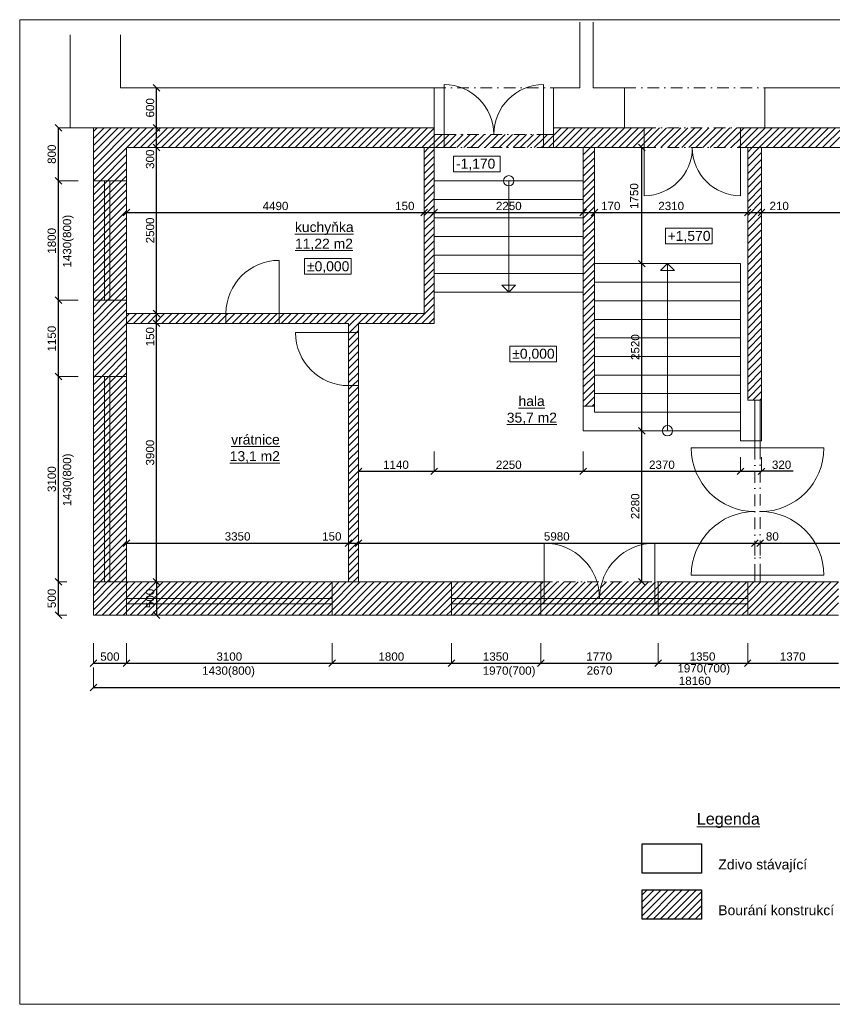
# Model space of a CAD drawing. Extents: x -459705 to -116623, y 1293894 to 1503894.
# Tile 6 of 12: x -179655 to -167396, y 1350918 to 1365768. Entities that reach past the tile are written whole.
import ezdxf

# ---------------------------------------------------------------- set-up
doc = ezdxf.new("R2010")
doc.units = 0
doc.header["$MEASUREMENT"] = 0
doc.linetypes.add('DASHDOT', pattern=[1, 0.5, -0.25, 0, -0.25])
doc.layers.get('0').update_dxf_attribs({"linetype": 'CONTINUOUS'})
for name, color, linetype in [('CERCHOVANA', 3, 'DASHDOT'), ('DVEŘE', 1, 'CONTINUOUS'), ('KÓTY', 4, 'CONTINUOUS'), ('OKNA', 1, 'CONTINUOUS'), ('PÍSMO', 1, 'CONTINUOUS'), ('Schody', 8, 'CONTINUOUS'), ('ČÁRY', 1, 'CONTINUOUS'), ('ŠRAFY', 8, 'CONTINUOUS')]:
    doc.layers.add(name, color=color, linetype=linetype)
doc.layers.add('ZVodítko', color=1, linetype='CONTINUOUS', plot=False)
doc.styles.get("Standard").update_dxf_attribs({"font": 'arial.ttf'})

msp = doc.modelspace()

# ---------------------------------------------------------------- linework, layer by layer
at = {"lineweight": 0, "ltscale": 350}
for p, q in [((-171203, 1364738), (-171203, 1365728)), ((-171003, 1364738), (-171003, 1365728)), ((-178893, 1364138), (-178893, 1365537)), ((-178133, 1364738), (-178133, 1365537)), ((-178133, 1364738), (-173403, 1364738)), ((-173403, 1364038), (-173403, 1364738)), ((-171603, 1364038), (-171603, 1364738)), ((-171603, 1364738), (-171203, 1364738)), ((-171003, 1364738), (-170533, 1364738)), ((-170533, 1364138), (-170533, 1364738)), ((-168413, 1364138), (-168413, 1364738)), ((-168413, 1364738), (-159174, 1364738)), ((-178543, 1364138), (-178893, 1364138)), ((-178543, 1364138), (-178543, 1363338)), ((-170233, 1364138), (-170533, 1364138)), ((-170233, 1363838), (-170233, 1364138)), ((-168783, 1363838), (-168783, 1364138)), ((-168783, 1364138), (-168413, 1364138)), ((-173253, 1364038), (-173403, 1364038)), ((-173253, 1363838), (-173253, 1364038)), ((-171753, 1363838), (-171753, 1364038)), ((-171753, 1364038), (-171603, 1364038)), ((-178043, 1363838), (-173553, 1363838)), ((-178043, 1363338), (-178043, 1363838)), ((-173553, 1363838), (-173553, 1361338)), ((-173403, 1363838), (-173403, 1361188)), ((-173403, 1363838), (-173253, 1363838)), ((-171753, 1363838), (-171153, 1363838)), ((-170983, 1363838), (-170233, 1363838)), ((-168783, 1363838), (-168673, 1363838)), ((-168673, 1363838), (-168673, 1360028)), ((-168463, 1360028), (-168463, 1363838)), ((-168463, 1363838), (-163483, 1363838)), ((-178043, 1363338), (-178543, 1363338)), ((-178043, 1361538), (-178543, 1361538)), ((-178543, 1361538), (-178543, 1360388)), ((-178043, 1361338), (-178043, 1361538)), ((-178043, 1361338), (-178043, 1361538)), ((-176543, 1361338), (-178043, 1361338)), ((-176543, 1361338), (-176543, 1361188)), ((-173553, 1361338), (-175743, 1361338)), ((-175743, 1361338), (-175743, 1361188)), ((-178043, 1361188), (-178043, 1360388)), ((-176543, 1361188), (-178043, 1361188)), ((-174693, 1361188), (-175743, 1361188)), ((-174693, 1361048), (-174693, 1361188)), ((-173403, 1361188), (-174543, 1361188)), ((-174543, 1361048), (-174543, 1361188)), ((-174543, 1361048), (-174693, 1361048)), ((-178043, 1360388), (-178543, 1360388)), ((-174693, 1357288), (-174693, 1360248)), ((-174543, 1360248), (-174693, 1360248)), ((-174543, 1357288), (-174543, 1360248)), ((-168673, 1360028), (-168463, 1360028)), ((-178043, 1357288), (-178543, 1357288)), ((-178543, 1357288), (-178543, 1356788)), ((-178043, 1357288), (-178043, 1356788)), ((-174943, 1357288), (-174693, 1357288)), ((-174943, 1357288), (-174943, 1356788)), ((-173143, 1357288), (-174543, 1357288)), ((-173143, 1357288), (-173143, 1356788)), ((-168673, 1357288), (-168673, 1356788)), ((-168673, 1357288), (-167303, 1357288)), ((-178543, 1356788), (-178043, 1356788)), ((-174943, 1356788), (-173143, 1356788)), ((-167303, 1356788), (-168673, 1356788))]:
    msp.add_line(p, q, dxfattribs=at)
at = {"color": 0, "linetype": 'ByBlock', "lineweight": 0}
for p, q in [((-177539, 1364688), (-177639, 1364788)), ((-179021, 1364088), (-179121, 1364188)), ((-177639, 1364188), (-177539, 1364088)), ((-177539, 1364088), (-177639, 1364188)), ((-177639, 1363888), (-177539, 1363788)), ((-177539, 1363788), (-177639, 1363888)), ((-170219, 1363788), (-170319, 1363888)), ((-179121, 1363388), (-179021, 1363288)), ((-179021, 1363288), (-179121, 1363388)), ((-177993, 1362909), (-178093, 1362809)), ((-173503, 1362909), (-173603, 1362809)), ((-173603, 1362809), (-173503, 1362909)), ((-173353, 1362909), (-173453, 1362809)), ((-173453, 1362809), (-173353, 1362909)), ((-171103, 1362909), (-171203, 1362809)), ((-171203, 1362809), (-171103, 1362909)), ((-170933, 1362909), (-171033, 1362809)), ((-171033, 1362809), (-170933, 1362909)), ((-168623, 1362909), (-168723, 1362809)), ((-168723, 1362809), (-168623, 1362909)), ((-168413, 1362909), (-168513, 1362809)), ((-168513, 1362809), (-168413, 1362909)), ((-170319, 1362138), (-170219, 1362038)), ((-170219, 1362038), (-170319, 1362138)), ((-179121, 1361588), (-179021, 1361488)), ((-179021, 1361488), (-179121, 1361588)), ((-177639, 1361388), (-177539, 1361288)), ((-177539, 1361288), (-177639, 1361388)), ((-177639, 1361238), (-177539, 1361138)), ((-177539, 1361138), (-177639, 1361238)), ((-179121, 1360438), (-179021, 1360338)), ((-179021, 1360338), (-179121, 1360438)), ((-170319, 1359618), (-170219, 1359518)), ((-170219, 1359518), (-170319, 1359618)), ((-174493, 1359006), (-174593, 1358906)), ((-173353, 1359006), (-173453, 1358906)), ((-173453, 1358906), (-173353, 1359006)), ((-171103, 1359006), (-171203, 1358906)), ((-171203, 1358906), (-171103, 1359006)), ((-168733, 1359006), (-168833, 1358906)), ((-168833, 1358906), (-168733, 1359006)), ((-168513, 1358906), (-168413, 1359006)), ((-177993, 1357924), (-178093, 1357824)), ((-174643, 1357924), (-174743, 1357824)), ((-174743, 1357824), (-174643, 1357924)), ((-174493, 1357924), (-174593, 1357824)), ((-174593, 1357824), (-174493, 1357924)), ((-168513, 1357924), (-168613, 1357824)), ((-168613, 1357824), (-168513, 1357924)), ((-168433, 1357924), (-168533, 1357824)), ((-168533, 1357824), (-168433, 1357924)), ((-179121, 1357338), (-179021, 1357238)), ((-179021, 1357238), (-179121, 1357338)), ((-177539, 1357238), (-177639, 1357338)), ((-177639, 1357338), (-177539, 1357238)), ((-170319, 1357338), (-170219, 1357238)), ((-179121, 1356838), (-179021, 1356738)), ((-177639, 1356838), (-177539, 1356738)), ((-178493, 1356113), (-178593, 1356013)), ((-177993, 1356113), (-178093, 1356013)), ((-178093, 1356013), (-177993, 1356113)), ((-174893, 1356113), (-174993, 1356013)), ((-174993, 1356013), (-174893, 1356113)), ((-173093, 1356113), (-173193, 1356013)), ((-173193, 1356013), (-173093, 1356113)), ((-171743, 1356113), (-171843, 1356013)), ((-171843, 1356013), (-171743, 1356113)), ((-169973, 1356113), (-170073, 1356013)), ((-170073, 1356013), (-169973, 1356113)), ((-168623, 1356113), (-168723, 1356013)), ((-168723, 1356013), (-168623, 1356113)), ((-178493, 1355747), (-178593, 1355647))]:
    msp.add_line(p, q, dxfattribs=at)
at = {"layer": 'CERCHOVANA', "lineweight": 0, "ltscale": 350}
for p, q in [((-173403, 1364738), (-171603, 1364738)), ((-170533, 1364738), (-168413, 1364738)), ((-170233, 1364138), (-168783, 1364138)), ((-173253, 1364038), (-171753, 1364038)), ((-173253, 1363838), (-171753, 1363838)), ((-170233, 1363838), (-168783, 1363838)), ((-168563, 1359308), (-168563, 1357388)), ((-168483, 1357388), (-168483, 1359308)), ((-171793, 1357288), (-170023, 1357288))]:
    msp.add_line(p, q, dxfattribs=at)
at = {"layer": 'DVEŘE', "lineweight": 0, "ltscale": 350}
for p, q in [((-173253, 1364038), (-173253, 1364788)), ((-171753, 1364038), (-171753, 1364788)), ((-170233, 1363838), (-170233, 1363113)), ((-168783, 1363838), (-168783, 1363113)), ((-175743, 1361338), (-175743, 1362138)), ((-176543, 1361338), (-175743, 1361338)), ((-176543, 1361188), (-175743, 1361188)), ((-174693, 1361048), (-175493, 1361048)), ((-174693, 1360248), (-174693, 1361048)), ((-174543, 1360248), (-174543, 1361048)), ((-168563, 1359308), (-169523, 1359308)), ((-168563, 1359308), (-168483, 1359308)), ((-168483, 1359308), (-167523, 1359308)), ((-168563, 1357388), (-169523, 1357388)), ((-168563, 1357288), (-168563, 1357388)), ((-168563, 1357388), (-168483, 1357388)), ((-168483, 1357388), (-167523, 1357388))]:
    msp.add_line(p, q, dxfattribs=at)
for centre, radius, start, end in [((-173253, 1364038), 750, 0, 90), ((-171753, 1364038), 750, 90, 180), ((-170233, 1363838), 725, 270, 0), ((-168783, 1363838), 725, 180, 270), ((-175743, 1361338), 800, 90, 180), ((-174693, 1361048), 800, 180, 270), ((-168563, 1359308), 960, 180, 270), ((-168483, 1359308), 960, 270, 0), ((-168563, 1357388), 960, 90, 180), ((-168483, 1357388), 960, 0, 90)]:
    msp.add_arc(centre, radius, start, end, dxfattribs=at)
at = {"layer": 'KÓTY', "color": 4, "ltscale": 350}
for p, q in [((-177589, 1364138), (-177589, 1364738)), ((-179071, 1363338), (-179071, 1364138)), ((-177589, 1363838), (-177589, 1364138)), ((-177589, 1361338), (-177589, 1363838)), ((-170269, 1362088), (-170269, 1363838)), ((-179071, 1361538), (-179071, 1363338)), ((-178043, 1362859), (-173553, 1362859)), ((-174007, 1362859), (-173553, 1362859)), ((-173553, 1362859), (-173403, 1362859)), ((-173403, 1362859), (-171153, 1362859)), ((-171153, 1362859), (-170983, 1362859)), ((-170983, 1362859), (-168673, 1362859)), ((-168673, 1362859), (-168463, 1362859)), ((-168463, 1362859), (-163483, 1362859)), ((-170269, 1359568), (-170269, 1362088)), ((-179071, 1360388), (-179071, 1361538)), ((-177589, 1361188), (-177589, 1361338)), ((-177589, 1357288), (-177589, 1361188)), ((-179071, 1357288), (-179071, 1360388)), ((-170269, 1357288), (-170269, 1359568)), ((-174543, 1358956), (-173403, 1358956)), ((-173403, 1358956), (-171153, 1358956)), ((-171153, 1358956), (-168783, 1358956)), ((-168783, 1358956), (-168463, 1358956)), ((-167989, 1358956), (-168463, 1358956)), ((-178043, 1357874), (-174693, 1357874)), ((-174693, 1357874), (-174543, 1357874)), ((-174543, 1357874), (-168563, 1357874)), ((-168563, 1357874), (-168483, 1357874)), ((-168483, 1357874), (-163483, 1357874)), ((-179071, 1356788), (-179071, 1357288)), ((-177589, 1357288), (-177589, 1356788)), ((-178543, 1356063), (-178043, 1356063)), ((-178043, 1356063), (-174943, 1356063)), ((-174943, 1356063), (-173143, 1356063)), ((-173143, 1356063), (-171793, 1356063)), ((-171793, 1356063), (-170023, 1356063)), ((-170023, 1356063), (-168673, 1356063)), ((-168673, 1356063), (-167303, 1356063)), ((-178543, 1355697), (-160383, 1355697))]:
    msp.add_line(p, q, dxfattribs=at)
at = {"layer": 'KÓTY', "lineweight": 0, "ltscale": 350}
for p, q in [((-178773, 1364138), (-179071, 1364138)), ((-177643, 1363838), (-177589, 1363838)), ((-177643, 1363838), (-177589, 1363838)), ((-173113, 1363711), (-172408, 1363711)), ((-173113, 1363474), (-173113, 1363711)), ((-172408, 1363711), (-172408, 1363474)), ((-172408, 1363474), (-173113, 1363474)), ((-178773, 1363338), (-179071, 1363338)), ((-178773, 1363338), (-179071, 1363338)), ((-178043, 1363159), (-178043, 1362859)), ((-173553, 1363159), (-173553, 1362859)), ((-173553, 1363159), (-173553, 1362859)), ((-173403, 1363159), (-173403, 1362859)), ((-173403, 1363159), (-173403, 1362859)), ((-171153, 1363159), (-171153, 1362859)), ((-171153, 1363159), (-171153, 1362859)), ((-170983, 1363159), (-170983, 1362859)), ((-170983, 1363159), (-170983, 1362859)), ((-168673, 1363159), (-168673, 1362859)), ((-168673, 1363159), (-168673, 1362859)), ((-168463, 1363159), (-168463, 1362859)), ((-168463, 1363159), (-168463, 1362859)), ((-169914, 1362622), (-169209, 1362622)), ((-169914, 1362386), (-169914, 1362622)), ((-169209, 1362622), (-169209, 1362386)), ((-169209, 1362386), (-169914, 1362386)), ((-175359, 1362164), (-174654, 1362164)), ((-175359, 1361928), (-175359, 1362164)), ((-174654, 1362164), (-174654, 1361928)), ((-174654, 1361928), (-175359, 1361928)), ((-178773, 1361538), (-179071, 1361538)), ((-178773, 1361538), (-179071, 1361538)), ((-177643, 1361338), (-177589, 1361338)), ((-177643, 1361338), (-177589, 1361338)), ((-177643, 1361188), (-177589, 1361188)), ((-177643, 1361188), (-177589, 1361188)), ((-172261, 1360846), (-171557, 1360846)), ((-172261, 1360609), (-172261, 1360846)), ((-171557, 1360846), (-171557, 1360609)), ((-171557, 1360609), (-172261, 1360609)), ((-178773, 1360388), (-179071, 1360388)), ((-178773, 1360388), (-179071, 1360388)), ((-170010, 1359568), (-170269, 1359568)), ((-170010, 1359568), (-170269, 1359568)), ((-174543, 1359256), (-174543, 1358956)), ((-173403, 1359256), (-173403, 1358956)), ((-173403, 1359256), (-173403, 1358956)), ((-171153, 1359256), (-171153, 1358956)), ((-171153, 1359256), (-171153, 1358956)), ((-168783, 1359168), (-168783, 1358956)), ((-168783, 1359168), (-168783, 1358956)), ((-168463, 1359168), (-168463, 1358956)), ((-178043, 1357688), (-178043, 1357874)), ((-174693, 1357688), (-174693, 1357874)), ((-174693, 1357688), (-174693, 1357874)), ((-174543, 1357688), (-174543, 1357874)), ((-174543, 1357688), (-174543, 1357874)), ((-168563, 1357688), (-168563, 1357874)), ((-168563, 1357688), (-168563, 1357874)), ((-168483, 1357688), (-168483, 1357874)), ((-168483, 1357688), (-168483, 1357874)), ((-178943, 1357288), (-179071, 1357288)), ((-178943, 1357288), (-179071, 1357288)), ((-177643, 1357288), (-177589, 1357288)), ((-177643, 1357288), (-177589, 1357288)), ((-170132, 1357288), (-170269, 1357288)), ((-178943, 1356788), (-179071, 1356788)), ((-178543, 1356363), (-178543, 1356063)), ((-178043, 1356363), (-178043, 1356063)), ((-178043, 1356363), (-178043, 1356063)), ((-174943, 1356363), (-174943, 1356063)), ((-174943, 1356363), (-174943, 1356063)), ((-173143, 1356363), (-173143, 1356063)), ((-173143, 1356363), (-173143, 1356063)), ((-171793, 1356363), (-171793, 1356063)), ((-171793, 1356363), (-171793, 1356063)), ((-170023, 1356363), (-170023, 1356063)), ((-170023, 1356363), (-170023, 1356063)), ((-168673, 1356363), (-168673, 1356063)), ((-168673, 1356363), (-168673, 1356063)), ((-178543, 1355997), (-178543, 1355697))]:
    msp.add_line(p, q, dxfattribs=at)
at = {"layer": 'OKNA', "lineweight": 0, "ltscale": 350}
for p, q in [((-178373, 1361538), (-178373, 1363338)), ((-178293, 1361538), (-178293, 1363338)), ((-178373, 1357288), (-178373, 1360388)), ((-178293, 1357288), (-178293, 1360388)), ((-168563, 1359308), (-168563, 1360028)), ((-168483, 1359308), (-168483, 1360028)), ((-168563, 1357288), (-168563, 1357388)), ((-168483, 1357288), (-168483, 1357388)), ((-178043, 1357038), (-174943, 1357038)), ((-173143, 1357038), (-171793, 1357038)), ((-171793, 1357038), (-170023, 1357038)), ((-170023, 1357038), (-168673, 1357038)), ((-178043, 1356958), (-174943, 1356958)), ((-173143, 1356958), (-171793, 1356958)), ((-170023, 1356958), (-171793, 1356958)), ((-170023, 1356958), (-168673, 1356958))]:
    msp.add_line(p, q, dxfattribs=at)
at = {"layer": 'Schody', "lineweight": 0, "ltscale": 350}
for p, q in [((-173403, 1363338), (-171153, 1363338)), ((-172278, 1361658), (-172278, 1363338)), ((-173403, 1363058), (-171153, 1363058)), ((-173403, 1362778), (-171153, 1362778)), ((-173403, 1362498), (-171153, 1362498)), ((-173403, 1362218), (-171153, 1362218)), ((-169883, 1362088), (-169988, 1361983)), ((-169883, 1362088), (-169883, 1359568)), ((-169883, 1362088), (-169779, 1361983)), ((-173403, 1361938), (-171153, 1361938)), ((-169988, 1361983), (-169883, 1361983)), ((-169779, 1361983), (-169883, 1361983)), ((-172278, 1361658), (-172383, 1361762)), ((-172383, 1361762), (-172278, 1361762)), ((-172278, 1361658), (-172174, 1361762)), ((-172174, 1361762), (-172278, 1361762)), ((-170983, 1361808), (-168783, 1361808)), ((-173403, 1361658), (-171153, 1361658)), ((-170983, 1361528), (-168783, 1361528)), ((-170983, 1361248), (-168783, 1361248)), ((-170983, 1360968), (-168783, 1360968)), ((-170983, 1360688), (-168783, 1360688)), ((-170983, 1360408), (-168783, 1360408)), ((-170983, 1360128), (-168783, 1360128)), ((-171153, 1359938), (-171153, 1359568)), ((-170983, 1359848), (-170983, 1359938)), ((-170983, 1359848), (-168783, 1359848)), ((-171153, 1359568), (-168783, 1359568))]:
    msp.add_line(p, q, dxfattribs=at)
for centre in [(-172278, 1363338), (-169883, 1359568)]:
    msp.add_circle(centre, 77.9, dxfattribs=at)
at = {"layer": 'ZVodítko', "lineweight": 0, "ltscale": 350}
for p, q in [((-158655, 1365768), (-179655, 1365768)), ((-179655, 1365768), (-179655, 1350918)), ((-179655, 1350918), (-158655, 1350918))]:
    msp.add_line(p, q, dxfattribs=at)
at = {"layer": 'ČÁRY', "lineweight": 0, "ltscale": 350}
for p, q in [((-178543, 1364138), (-173403, 1364138)), ((-170533, 1364138), (-171603, 1364138)), ((-168413, 1364138), (-160383, 1364138)), ((-173403, 1363838), (-173403, 1364038)), ((-171603, 1364038), (-171603, 1363838)), ((-173553, 1363838), (-173403, 1363838)), ((-171153, 1363838), (-171153, 1359938)), ((-171153, 1363838), (-170983, 1363838)), ((-170983, 1359938), (-170983, 1363838)), ((-168673, 1363838), (-168463, 1363838)), ((-178543, 1363338), (-178543, 1361538)), ((-178043, 1361538), (-178043, 1363338)), ((-170983, 1362088), (-168783, 1362088)), ((-168783, 1359418), (-168783, 1362088)), ((-178043, 1361338), (-178043, 1361188)), ((-178543, 1360388), (-178543, 1357288)), ((-178043, 1357288), (-178043, 1360388)), ((-168463, 1360028), (-168463, 1359418)), ((-171153, 1359938), (-170983, 1359938)), ((-168783, 1359418), (-168463, 1359418)), ((-171743, 1357038), (-171743, 1357873)), ((-170073, 1357038), (-170073, 1357873)), ((-178043, 1357288), (-174943, 1357288)), ((-174693, 1357288), (-174543, 1357288)), ((-173143, 1357288), (-171793, 1357288)), ((-171793, 1357288), (-171793, 1356788)), ((-170023, 1357288), (-170023, 1356788)), ((-170023, 1357288), (-168673, 1357288)), ((-171743, 1356958), (-171743, 1357038)), ((-170073, 1356958), (-170073, 1357038)), ((-174943, 1356788), (-178043, 1356788)), ((-168673, 1356788), (-173143, 1356788))]:
    msp.add_line(p, q, dxfattribs=at)
at = {"layer": 'ČÁRY', "ltscale": 250}
for p, q in [((-170265, 1353336), (-169369, 1353336)), ((-170265, 1352894), (-170265, 1353336)), ((-169369, 1353336), (-169369, 1352894)), ((-169369, 1352894), (-170265, 1352894)), ((-170265, 1352646), (-169369, 1352646)), ((-170265, 1352204), (-170265, 1352646)), ((-169369, 1352646), (-169369, 1352204)), ((-169369, 1352204), (-170265, 1352204))]:
    msp.add_line(p, q, dxfattribs=at)
at = {"layer": 'ČÁRY', "lineweight": 0, "ltscale": 350}
for centre, start, end in [((-171743, 1357038), 0, 90), ((-170073, 1357038), 90, 180)]:
    msp.add_arc(centre, 835, start, end, dxfattribs=at)
at = {"layer": 'ŠRAFY', "color": 30, "linetype": 'Continuous', "lineweight": 0, "ltscale": 350}
for p, q in [((-178543, 1364081), (-178486, 1364138)), ((-178543, 1363975), (-178380, 1364138)), ((-178543, 1363869), (-178274, 1364138)), ((-178543, 1363763), (-178168, 1364138)), ((-178543, 1363656), (-178062, 1364138)), ((-178543, 1363550), (-177956, 1364138)), ((-178543, 1363444), (-177850, 1364138)), ((-178543, 1363338), (-177744, 1364138)), ((-177938, 1363838), (-177638, 1364138)), ((-177832, 1363838), (-177532, 1364138)), ((-177726, 1363838), (-177426, 1364138)), ((-177620, 1363838), (-177320, 1364138)), ((-177514, 1363838), (-177214, 1364138)), ((-177408, 1363838), (-177108, 1364138)), ((-177302, 1363838), (-177002, 1364138)), ((-177195, 1363838), (-176895, 1364138)), ((-177089, 1363838), (-176789, 1364138)), ((-176983, 1363838), (-176683, 1364138)), ((-176877, 1363838), (-176577, 1364138)), ((-176771, 1363838), (-176471, 1364138)), ((-176665, 1363838), (-176365, 1364138)), ((-176559, 1363838), (-176259, 1364138)), ((-176453, 1363838), (-176153, 1364138)), ((-176347, 1363838), (-176047, 1364138)), ((-176241, 1363838), (-175941, 1364138)), ((-176135, 1363838), (-175835, 1364138)), ((-176029, 1363838), (-175729, 1364138)), ((-175923, 1363838), (-175623, 1364138)), ((-175817, 1363838), (-175517, 1364138)), ((-175711, 1363838), (-175411, 1364138)), ((-175605, 1363838), (-175305, 1364138)), ((-175498, 1363838), (-175198, 1364138)), ((-175392, 1363838), (-175092, 1364138)), ((-175286, 1363838), (-174986, 1364138)), ((-175180, 1363838), (-174880, 1364138)), ((-175074, 1363838), (-174774, 1364138)), ((-174968, 1363838), (-174668, 1364138)), ((-174862, 1363838), (-174562, 1364138)), ((-174756, 1363838), (-174456, 1364138)), ((-174650, 1363838), (-174350, 1364138)), ((-174544, 1363838), (-174244, 1364138)), ((-174438, 1363838), (-174138, 1364138)), ((-174332, 1363838), (-174032, 1364138)), ((-174226, 1363838), (-173926, 1364138)), ((-174120, 1363838), (-173820, 1364138)), ((-174014, 1363838), (-173714, 1364138)), ((-173907, 1363838), (-173607, 1364138)), ((-173801, 1363838), (-173501, 1364138)), ((-173695, 1363838), (-173403, 1364130)), ((-171603, 1364126), (-171592, 1364138)), ((-171603, 1364020), (-171486, 1364138)), ((-171603, 1363914), (-171380, 1364138)), ((-171574, 1363838), (-171274, 1364138)), ((-171468, 1363838), (-171168, 1364138)), ((-171362, 1363838), (-171062, 1364138)), ((-171256, 1363838), (-170956, 1364138)), ((-171150, 1363838), (-170850, 1364138)), ((-171044, 1363838), (-170744, 1364138)), ((-170938, 1363838), (-170638, 1364138)), ((-170832, 1363838), (-170532, 1364138)), ((-170725, 1363838), (-170425, 1364138)), ((-170619, 1363838), (-170319, 1364138)), ((-170233, 1364118), (-170213, 1364138)), ((-170233, 1364012), (-170107, 1364138)), ((-170233, 1363905), (-170001, 1364138)), ((-170195, 1363838), (-169895, 1364138)), ((-170089, 1363838), (-169789, 1364138)), ((-169983, 1363838), (-169683, 1364138)), ((-169877, 1363838), (-169577, 1364138)), ((-169771, 1363838), (-169471, 1364138)), ((-169665, 1363838), (-169365, 1364138)), ((-169559, 1363838), (-169259, 1364138)), ((-169453, 1363838), (-169153, 1364138)), ((-169347, 1363838), (-169047, 1364138)), ((-169241, 1363838), (-168941, 1364138)), ((-169134, 1363838), (-168834, 1364138)), ((-168783, 1364083), (-168728, 1364138)), ((-168783, 1363977), (-168622, 1364138)), ((-168783, 1363871), (-168516, 1364138)), ((-168710, 1363838), (-168410, 1364138)), ((-168604, 1363838), (-168304, 1364138)), ((-168498, 1363838), (-168198, 1364138)), ((-168392, 1363838), (-168092, 1364138)), ((-168286, 1363838), (-167986, 1364138)), ((-168180, 1363838), (-167880, 1364138)), ((-168074, 1363838), (-167774, 1364138)), ((-167968, 1363838), (-167668, 1364138)), ((-167862, 1363838), (-167562, 1364138)), ((-167756, 1363838), (-167456, 1364138)), ((-167650, 1363838), (-167350, 1364138)), ((-167543, 1363838), (-167243, 1364138)), ((-167437, 1363838), (-167137, 1364138)), ((-173589, 1363838), (-173403, 1364023)), ((-173403, 1364023), (-173389, 1364038)), ((-173403, 1363917), (-173283, 1364038)), ((-173253, 1363961), (-173177, 1364038)), ((-173253, 1363855), (-173071, 1364038)), ((-173165, 1363838), (-172965, 1364038)), ((-173059, 1363838), (-172859, 1364038)), ((-172953, 1363838), (-172753, 1364038)), ((-172847, 1363838), (-172647, 1364038)), ((-172741, 1363838), (-172541, 1364038)), ((-172635, 1363838), (-172435, 1364038)), ((-172529, 1363838), (-172329, 1364038)), ((-172423, 1363838), (-172223, 1364038)), ((-172316, 1363838), (-172116, 1364038)), ((-172210, 1363838), (-172010, 1364038)), ((-172104, 1363838), (-171904, 1364038)), ((-171998, 1363838), (-171798, 1364038)), ((-171892, 1363838), (-171753, 1363976)), ((-171753, 1363976), (-171692, 1364038)), ((-171753, 1363870), (-171603, 1364020)), ((-170513, 1363838), (-170233, 1364118)), ((-170407, 1363838), (-170233, 1364012)), ((-169028, 1363838), (-168783, 1364083)), ((-168922, 1363838), (-168783, 1363977)), ((-173553, 1363767), (-173483, 1363838)), ((-173483, 1363838), (-173403, 1363917)), ((-173377, 1363838), (-173253, 1363961)), ((-173271, 1363838), (-173253, 1363855)), ((-171786, 1363838), (-171753, 1363870)), ((-171680, 1363838), (-171603, 1363914)), ((-171153, 1363834), (-171150, 1363838)), ((-171153, 1363728), (-171044, 1363838)), ((-170301, 1363838), (-170233, 1363905)), ((-168816, 1363838), (-168783, 1363871)), ((-168673, 1363768), (-168604, 1363838)), ((-168673, 1363662), (-168498, 1363838)), ((-178438, 1363338), (-178043, 1363732)), ((-173553, 1363661), (-173403, 1363811)), ((-173553, 1363555), (-173403, 1363705)), ((-171153, 1363622), (-170983, 1363792)), ((-171153, 1363516), (-170983, 1363686)), ((-168673, 1363556), (-168463, 1363766)), ((-178332, 1363338), (-178043, 1363626)), ((-173553, 1363449), (-173403, 1363599)), ((-171153, 1363410), (-170983, 1363580)), ((-168673, 1363450), (-168463, 1363660)), ((-168673, 1363344), (-168463, 1363554)), ((-178226, 1363338), (-178043, 1363520)), ((-178120, 1363338), (-178043, 1363414)), ((-173553, 1363343), (-173403, 1363493)), ((-173553, 1363237), (-173403, 1363387)), ((-171153, 1363304), (-170983, 1363474)), ((-168673, 1363238), (-168463, 1363448)), ((-178543, 1363232), (-178438, 1363338)), ((-178543, 1363126), (-178332, 1363338)), ((-178543, 1363020), (-178226, 1363338)), ((-178543, 1362914), (-178120, 1363338)), ((-178543, 1362808), (-178043, 1363308)), ((-173553, 1363131), (-173403, 1363281)), ((-171153, 1363198), (-170983, 1363368)), ((-171153, 1363092), (-170983, 1363262)), ((-168673, 1363132), (-168463, 1363342)), ((-168673, 1363026), (-168463, 1363236)), ((-178543, 1362702), (-178043, 1363202)), ((-178543, 1362596), (-178043, 1363096)), ((-173553, 1363025), (-173403, 1363175)), ((-171153, 1362985), (-170983, 1363155)), ((-168673, 1362920), (-168463, 1363130)), ((-178543, 1362490), (-178043, 1362990)), ((-173553, 1362919), (-173403, 1363069)), ((-173553, 1362813), (-173403, 1362963)), ((-171153, 1362879), (-170983, 1363049)), ((-171153, 1362773), (-170983, 1362943)), ((-168673, 1362814), (-168463, 1363024)), ((-178543, 1362384), (-178043, 1362884)), ((-173553, 1362707), (-173403, 1362857)), ((-171153, 1362667), (-170983, 1362837)), ((-168673, 1362708), (-168463, 1362918)), ((-168673, 1362602), (-168463, 1362812)), ((-178543, 1362278), (-178043, 1362778)), ((-178543, 1362172), (-178043, 1362672)), ((-173553, 1362601), (-173403, 1362751)), ((-173553, 1362495), (-173403, 1362645)), ((-171153, 1362561), (-170983, 1362731)), ((-168673, 1362496), (-168463, 1362706)), ((-178543, 1362065), (-178043, 1362565)), ((-173553, 1362389), (-173403, 1362539)), ((-171153, 1362455), (-170983, 1362625)), ((-171153, 1362349), (-170983, 1362519)), ((-168673, 1362390), (-168463, 1362600)), ((-168673, 1362283), (-168463, 1362493)), ((-178543, 1361959), (-178043, 1362459)), ((-178543, 1361853), (-178043, 1362353)), ((-173553, 1362283), (-173403, 1362433)), ((-171153, 1362243), (-170983, 1362413)), ((-168673, 1362177), (-168463, 1362387)), ((-178543, 1361747), (-178043, 1362247)), ((-173553, 1362176), (-173403, 1362326)), ((-173553, 1362070), (-173403, 1362220)), ((-171153, 1362137), (-170983, 1362307)), ((-171153, 1362031), (-170983, 1362201)), ((-168673, 1362071), (-168463, 1362281)), ((-178543, 1361641), (-178043, 1362141)), ((-173553, 1361964), (-173403, 1362114)), ((-171153, 1361925), (-170983, 1362095)), ((-168673, 1361965), (-168463, 1362175)), ((-168673, 1361859), (-168463, 1362069)), ((-178541, 1361538), (-178043, 1362035)), ((-178435, 1361538), (-178043, 1361929)), ((-173553, 1361858), (-173403, 1362008)), ((-173553, 1361752), (-173403, 1361902)), ((-171153, 1361819), (-170983, 1361989)), ((-168673, 1361753), (-168463, 1361963)), ((-178329, 1361538), (-178043, 1361823)), ((-173553, 1361646), (-173403, 1361796)), ((-171153, 1361713), (-170983, 1361883)), ((-171153, 1361607), (-170983, 1361777)), ((-168673, 1361647), (-168463, 1361857)), ((-168673, 1361541), (-168463, 1361751)), ((-178223, 1361538), (-178043, 1361717)), ((-178117, 1361538), (-178043, 1361611)), ((-173553, 1361540), (-173403, 1361690)), ((-171153, 1361501), (-170983, 1361671)), ((-168673, 1361435), (-168463, 1361645)), ((-178543, 1361535), (-178541, 1361538)), ((-178543, 1361429), (-178435, 1361538)), ((-178543, 1361323), (-178329, 1361538)), ((-178543, 1361217), (-178223, 1361538)), ((-178543, 1361111), (-178117, 1361538)), ((-178543, 1361005), (-178043, 1361505)), ((-173694, 1361188), (-173403, 1361478)), ((-173553, 1361434), (-173403, 1361584)), ((-171153, 1361394), (-170983, 1361564)), ((-171153, 1361288), (-170983, 1361458)), ((-168673, 1361329), (-168463, 1361539)), ((-178543, 1360899), (-178043, 1361399)), ((-178043, 1361293), (-177998, 1361338)), ((-178042, 1361188), (-177892, 1361338)), ((-177936, 1361188), (-177786, 1361338)), ((-177830, 1361188), (-177680, 1361338)), ((-177724, 1361188), (-177574, 1361338)), ((-177618, 1361188), (-177468, 1361338)), ((-177512, 1361188), (-177362, 1361338)), ((-177406, 1361188), (-177256, 1361338)), ((-177300, 1361188), (-177150, 1361338)), ((-177194, 1361188), (-177044, 1361338)), ((-177088, 1361188), (-176938, 1361338)), ((-176982, 1361188), (-176832, 1361338)), ((-176876, 1361188), (-176726, 1361338)), ((-176770, 1361188), (-176620, 1361338)), ((-176664, 1361188), (-176543, 1361308)), ((-176543, 1361308), (-176514, 1361338)), ((-176543, 1361202), (-176407, 1361338)), ((-176451, 1361188), (-176301, 1361338)), ((-176345, 1361188), (-176195, 1361338)), ((-176239, 1361188), (-176089, 1361338)), ((-176133, 1361188), (-175983, 1361338)), ((-176027, 1361188), (-175877, 1361338)), ((-175921, 1361188), (-175771, 1361338)), ((-175743, 1361259), (-175665, 1361338)), ((-175709, 1361188), (-175559, 1361338)), ((-175603, 1361188), (-175453, 1361338)), ((-175497, 1361188), (-175347, 1361338)), ((-175391, 1361188), (-175241, 1361338)), ((-175285, 1361188), (-175135, 1361338)), ((-175179, 1361188), (-175029, 1361338)), ((-175073, 1361188), (-174923, 1361338)), ((-174966, 1361188), (-174816, 1361338)), ((-174860, 1361188), (-174710, 1361338)), ((-174754, 1361188), (-174604, 1361338)), ((-174693, 1361143), (-174498, 1361338)), ((-174542, 1361188), (-174392, 1361338)), ((-174436, 1361188), (-174286, 1361338)), ((-174330, 1361188), (-174180, 1361338)), ((-174224, 1361188), (-174074, 1361338)), ((-174118, 1361188), (-173968, 1361338)), ((-174012, 1361188), (-173862, 1361338)), ((-173906, 1361188), (-173756, 1361338)), ((-173800, 1361188), (-173650, 1361338)), ((-173588, 1361188), (-173403, 1361372)), ((-171153, 1361182), (-170983, 1361352)), ((-168673, 1361223), (-168463, 1361433)), ((-168673, 1361117), (-168463, 1361327)), ((-178543, 1360793), (-178043, 1361293)), ((-178543, 1360687), (-178043, 1361187)), ((-176557, 1361188), (-176543, 1361202)), ((-175815, 1361188), (-175743, 1361259)), ((-174682, 1361048), (-174543, 1361186)), ((-173482, 1361188), (-173403, 1361266)), ((-171153, 1361076), (-170983, 1361246)), ((-168673, 1361011), (-168463, 1361221)), ((-178543, 1360581), (-178043, 1361081)), ((-174693, 1361036), (-174682, 1361048)), ((-174693, 1360930), (-174576, 1361048)), ((-174576, 1361048), (-174543, 1361080)), ((-171153, 1360970), (-170983, 1361140)), ((-171153, 1360864), (-170983, 1361034)), ((-168673, 1360905), (-168463, 1361115)), ((-168673, 1360799), (-168463, 1361009)), ((-178543, 1360474), (-178043, 1360974)), ((-178524, 1360388), (-178043, 1360868)), ((-174693, 1360824), (-174543, 1360974)), ((-174693, 1360718), (-174543, 1360868)), ((-171153, 1360758), (-170983, 1360928)), ((-168673, 1360692), (-168463, 1360902)), ((-178418, 1360388), (-178043, 1360762)), ((-174693, 1360612), (-174543, 1360762)), ((-171153, 1360652), (-170983, 1360822)), ((-171153, 1360546), (-170983, 1360716)), ((-168673, 1360586), (-168463, 1360796)), ((-178312, 1360388), (-178043, 1360656)), ((-174693, 1360506), (-174543, 1360656)), ((-171153, 1360440), (-170983, 1360610)), ((-168673, 1360480), (-168463, 1360690)), ((-168673, 1360374), (-168463, 1360584)), ((-178206, 1360388), (-178043, 1360550)), ((-178100, 1360388), (-178043, 1360444)), ((-174693, 1360400), (-174543, 1360550)), ((-174693, 1360294), (-174543, 1360444)), ((-171153, 1360334), (-170983, 1360504)), ((-168673, 1360268), (-168463, 1360478)), ((-178543, 1360368), (-178524, 1360388)), ((-178543, 1360262), (-178418, 1360388)), ((-178543, 1360156), (-178312, 1360388)), ((-178543, 1360050), (-178206, 1360388)), ((-178543, 1359944), (-178100, 1360388)), ((-178543, 1359838), (-178043, 1360338)), ((-174634, 1360248), (-174543, 1360338)), ((-171153, 1360228), (-170983, 1360398)), ((-171153, 1360122), (-170983, 1360292)), ((-168673, 1360162), (-168463, 1360372)), ((-168673, 1360056), (-168463, 1360266)), ((-178543, 1359732), (-178043, 1360232)), ((-178543, 1359626), (-178043, 1360126)), ((-174693, 1360188), (-174634, 1360248)), ((-174693, 1360082), (-174543, 1360232)), ((-174693, 1359976), (-174543, 1360126)), ((-171153, 1360016), (-170983, 1360186)), ((-168596, 1360028), (-168463, 1360160)), ((-178543, 1359520), (-178043, 1360020)), ((-174693, 1359870), (-174543, 1360020)), ((-171125, 1359938), (-170983, 1360080)), ((-171019, 1359938), (-170983, 1359973)), ((-168490, 1360028), (-168463, 1360054)), ((-178543, 1359414), (-178043, 1359914)), ((-174693, 1359764), (-174543, 1359914)), ((-178543, 1359308), (-178043, 1359808)), ((-178543, 1359202), (-178043, 1359702)), ((-174693, 1359658), (-174543, 1359808)), ((-174693, 1359552), (-174543, 1359702)), ((-178543, 1359096), (-178043, 1359596)), ((-174693, 1359445), (-174543, 1359595)), ((-178543, 1358990), (-178043, 1359490)), ((-178543, 1358883), (-178043, 1359383)), ((-174693, 1359339), (-174543, 1359489)), ((-174693, 1359233), (-174543, 1359383)), ((-178543, 1358777), (-178043, 1359277)), ((-174693, 1359127), (-174543, 1359277)), ((-178543, 1358671), (-178043, 1359171)), ((-174693, 1359021), (-174543, 1359171)), ((-178543, 1358565), (-178043, 1359065)), ((-178543, 1358459), (-178043, 1358959)), ((-174693, 1358915), (-174543, 1359065)), ((-174693, 1358809), (-174543, 1358959)), ((-178543, 1358353), (-178043, 1358853)), ((-174693, 1358703), (-174543, 1358853)), ((-178543, 1358247), (-178043, 1358747)), ((-178543, 1358141), (-178043, 1358641)), ((-174693, 1358597), (-174543, 1358747)), ((-174693, 1358491), (-174543, 1358641)), ((-178543, 1358035), (-178043, 1358535)), ((-174693, 1358385), (-174543, 1358535)), ((-178543, 1357929), (-178043, 1358429)), ((-174693, 1358279), (-174543, 1358429)), ((-178543, 1357823), (-178043, 1358323)), ((-178543, 1357717), (-178043, 1358217)), ((-174693, 1358173), (-174543, 1358323)), ((-174693, 1358067), (-174543, 1358217)), ((-178543, 1357611), (-178043, 1358111)), ((-174693, 1357961), (-174543, 1358111)), ((-178543, 1357505), (-178043, 1358005)), ((-178543, 1357399), (-178043, 1357899)), ((-174693, 1357854), (-174543, 1358004)), ((-174693, 1357748), (-174543, 1357898)), ((-178543, 1357293), (-178043, 1357793)), ((-174693, 1357642), (-174543, 1357792)), ((-178442, 1357288), (-178043, 1357686)), ((-174693, 1357536), (-174543, 1357686)), ((-178336, 1357288), (-178043, 1357580)), ((-178230, 1357288), (-178043, 1357474)), ((-174693, 1357430), (-174543, 1357580)), ((-174693, 1357324), (-174543, 1357474)), ((-178124, 1357288), (-178043, 1357368)), ((-174624, 1357288), (-174543, 1357368)), ((-178543, 1357186), (-178442, 1357288)), ((-178543, 1357080), (-178336, 1357288)), ((-178543, 1356974), (-178230, 1357288)), ((-178543, 1356868), (-178124, 1357288)), ((-178518, 1356788), (-178043, 1357262)), ((-178412, 1356788), (-178043, 1357156)), ((-178043, 1357262), (-178018, 1357288)), ((-178043, 1357156), (-177912, 1357288)), ((-178043, 1357050), (-177806, 1357288)), ((-178043, 1356944), (-177700, 1357288)), ((-178043, 1356838), (-177594, 1357288)), ((-177988, 1356788), (-177488, 1357288)), ((-177882, 1356788), (-177382, 1357288)), ((-177775, 1356788), (-177275, 1357288)), ((-177669, 1356788), (-177169, 1357288)), ((-177563, 1356788), (-177063, 1357288)), ((-177457, 1356788), (-176957, 1357288)), ((-177351, 1356788), (-176851, 1357288)), ((-177245, 1356788), (-176745, 1357288)), ((-177139, 1356788), (-176639, 1357288)), ((-177033, 1356788), (-176533, 1357288)), ((-176927, 1356788), (-176427, 1357288)), ((-176821, 1356788), (-176321, 1357288)), ((-176715, 1356788), (-176215, 1357288)), ((-176609, 1356788), (-176109, 1357288)), ((-176503, 1356788), (-176003, 1357288)), ((-176397, 1356788), (-175897, 1357288)), ((-176291, 1356788), (-175791, 1357288)), ((-176184, 1356788), (-175684, 1357288)), ((-176078, 1356788), (-175578, 1357288)), ((-175972, 1356788), (-175472, 1357288)), ((-175866, 1356788), (-175366, 1357288)), ((-175760, 1356788), (-175260, 1357288)), ((-175654, 1356788), (-175154, 1357288)), ((-175548, 1356788), (-175048, 1357288)), ((-175442, 1356788), (-174943, 1357286)), ((-175336, 1356788), (-174943, 1357180)), ((-174943, 1357286), (-174942, 1357288)), ((-174943, 1357180), (-174836, 1357288)), ((-174943, 1357074), (-174730, 1357288)), ((-174943, 1356968), (-174624, 1357288)), ((-174943, 1356862), (-174518, 1357288)), ((-174912, 1356788), (-174412, 1357288)), ((-174806, 1356788), (-174306, 1357288)), ((-174700, 1356788), (-174200, 1357288)), ((-174593, 1356788), (-174093, 1357288)), ((-174487, 1356788), (-173987, 1357288)), ((-174381, 1356788), (-173881, 1357288)), ((-174275, 1356788), (-173775, 1357288)), ((-174169, 1356788), (-173669, 1357288)), ((-174063, 1356788), (-173563, 1357288)), ((-173957, 1356788), (-173457, 1357288)), ((-173851, 1356788), (-173351, 1357288)), ((-173745, 1356788), (-173245, 1357288)), ((-173639, 1356788), (-173143, 1357283)), ((-173533, 1356788), (-173143, 1357177)), ((-173143, 1357283), (-173139, 1357288)), ((-173143, 1357177), (-173033, 1357288)), ((-173143, 1357071), (-172927, 1357288)), ((-173143, 1356965), (-172821, 1357288)), ((-173143, 1356859), (-172715, 1357288)), ((-173109, 1356788), (-172609, 1357288)), ((-173002, 1356788), (-172502, 1357288)), ((-172896, 1356788), (-172396, 1357288)), ((-172790, 1356788), (-172290, 1357288)), ((-172684, 1356788), (-172184, 1357288)), ((-172578, 1356788), (-172078, 1357288)), ((-172472, 1356788), (-171972, 1357288)), ((-172366, 1356788), (-171866, 1357288)), ((-172260, 1356788), (-171793, 1357254)), ((-172154, 1356788), (-171793, 1357148)), ((-171793, 1357254), (-171760, 1357288)), ((-171793, 1357148), (-171654, 1357288)), ((-171793, 1357042), (-171548, 1357288)), ((-171793, 1356936), (-171442, 1357288)), ((-171793, 1356830), (-171336, 1357288)), ((-171730, 1356788), (-171230, 1357288)), ((-171624, 1356788), (-171124, 1357288)), ((-171518, 1356788), (-171018, 1357288)), ((-171412, 1356788), (-170939, 1357260)), ((-171305, 1356788), (-170920, 1357174)), ((-171093, 1356788), (-170593, 1357288)), ((-170987, 1356788), (-170487, 1357288)), ((-170907, 1357080), (-170699, 1357288)), ((-170892, 1357201), (-170805, 1357288)), ((-170881, 1356788), (-170381, 1357288)), ((-170775, 1356788), (-170275, 1357288)), ((-170669, 1356788), (-170169, 1357288)), ((-170563, 1356788), (-170063, 1357288)), ((-170457, 1356788), (-170023, 1357221)), ((-170023, 1357221), (-169957, 1357288)), ((-170023, 1357115), (-169851, 1357288)), ((-170023, 1357009), (-169745, 1357288)), ((-170023, 1356903), (-169639, 1357288)), ((-170023, 1356797), (-169533, 1357288)), ((-169927, 1356788), (-169427, 1357288)), ((-169821, 1356788), (-169321, 1357288)), ((-169714, 1356788), (-169214, 1357288)), ((-169608, 1356788), (-169108, 1357288)), ((-169502, 1356788), (-169002, 1357288)), ((-169396, 1356788), (-168896, 1357288)), ((-169290, 1356788), (-168790, 1357288)), ((-169184, 1356788), (-168684, 1357288)), ((-169078, 1356788), (-168673, 1357192)), ((-168673, 1357192), (-168578, 1357288)), ((-168673, 1357086), (-168472, 1357288)), ((-168673, 1356980), (-168366, 1357288)), ((-168673, 1356874), (-168260, 1357288)), ((-168654, 1356788), (-168154, 1357288)), ((-168548, 1356788), (-168048, 1357288)), ((-168442, 1356788), (-167942, 1357288)), ((-168336, 1356788), (-167836, 1357288)), ((-168230, 1356788), (-167730, 1357288)), ((-168123, 1356788), (-167623, 1357288)), ((-168017, 1356788), (-167517, 1357288)), ((-167911, 1356788), (-167411, 1357288)), ((-167805, 1356788), (-167305, 1357288)), ((-167699, 1356788), (-167303, 1357183)), ((-178306, 1356788), (-178043, 1357050)), ((-175230, 1356788), (-174943, 1357074)), ((-173427, 1356788), (-173143, 1357071)), ((-172048, 1356788), (-171793, 1357042)), ((-171199, 1356788), (-170909, 1357078)), ((-170351, 1356788), (-170023, 1357115)), ((-170245, 1356788), (-170023, 1357009)), ((-168972, 1356788), (-168673, 1357086)), ((-167593, 1356788), (-167303, 1357077)), ((-178200, 1356788), (-178043, 1356944)), ((-175124, 1356788), (-174943, 1356968)), ((-175018, 1356788), (-174943, 1356862)), ((-173321, 1356788), (-173143, 1356965)), ((-173215, 1356788), (-173143, 1356859)), ((-171942, 1356788), (-171793, 1356936)), ((-170139, 1356788), (-170023, 1356903)), ((-168866, 1356788), (-168673, 1356980)), ((-168760, 1356788), (-168673, 1356874)), ((-167487, 1356788), (-167303, 1356971)), ((-178094, 1356788), (-178043, 1356838)), ((-171836, 1356788), (-171793, 1356830)), ((-170033, 1356788), (-170023, 1356797))]:
    msp.add_line(p, q, dxfattribs=at)
at = {"layer": 'ŠRAFY', "color": 30, "linetype": 'Continuous', "lineweight": 0, "ltscale": 1000}
for p, q in [((-170269, 1352566), (-170189, 1352646)), ((-170269, 1352460), (-170083, 1352646)), ((-170269, 1352354), (-169977, 1352646)), ((-170269, 1352248), (-169871, 1352646)), ((-170206, 1352204), (-169765, 1352646)), ((-170100, 1352204), (-169659, 1352646)), ((-169994, 1352204), (-169552, 1352646)), ((-169888, 1352204), (-169446, 1352646)), ((-169782, 1352204), (-169372, 1352614)), ((-169676, 1352204), (-169372, 1352508)), ((-169570, 1352204), (-169372, 1352402)), ((-169464, 1352204), (-169372, 1352296))]:
    msp.add_line(p, q, dxfattribs=at)

# ---------------------------------------------------------------- texts
at = {"layer": 'KÓTY', "color": 4, "lineweight": 0}
for s, p in [('600', (-177626, 1364293)), ('800', (-179109, 1363593)), ('300', (-177626, 1363517)), ('1750', (-170323, 1362913)), ('2500', (-177626, 1362395)), ('1800', (-179109, 1362238)), ('1150', (-179109, 1360763)), ('150', (-177626, 1360841)), ('2520', (-170307, 1360635)), ('3900', (-177626, 1359044)), ('3100', (-179109, 1358644)), ('2280', (-170307, 1358235)), ('500', (-179109, 1356893)), ('500', (-177626, 1356893))]:
    msp.add_text(s, height=125, rotation=90, dxfattribs=at).set_placement(p)
at = {"layer": 'KÓTY', "lineweight": 0}
for s, height, p in [('-1,170', 150, (-173074, 1363521)), ('%%Ukuchyňka', 150, (-175503, 1362565)), ('+1,570', 150, (-169880, 1362432)), ('%%U11,22 m2', 150, (-175501, 1362315)), ('±0,000', 150, (-175321, 1361974)), ('±0,000', 150, (-172224, 1360655)), ('%%Uhala', 150, (-172130, 1359941)), ('%%U35,7 m2', 150, (-172307, 1359691)), ('%%Uvrátnice', 150, (-176465, 1359360)), ('%%U13,1 m2', 150, (-176486, 1359110)), ('1430(800)', 125, (-176902, 1355888)), ('1970(700)', 125, (-172670, 1355888)), ('2670', 125, (-171102, 1355890)), ('1970(700)', 125, (-169733, 1355923))]:
    msp.add_text(s, height=height, dxfattribs=at).set_placement(p)
at = {"layer": 'KÓTY', "color": 4, "lineweight": 0}
for s, p in [('4490', (-175990, 1362896)), ('150', (-173991, 1362896)), ('2250', (-172471, 1362896)), ('170', (-170884, 1362896)), ('2310', (-170021, 1362896)), ('210', (-168343, 1362896)), ('1140', (-174173, 1358993)), ('2250', (-172471, 1358993)), ('2370', (-170161, 1358993)), ('320', (-168307, 1358993)), ('3350', (-176562, 1357912)), ('150', (-175092, 1357912)), ('5980', (-171747, 1357912)), ('80', (-168398, 1357912)), ('500', (-178439, 1356100)), ('3100', (-176687, 1356100)), ('1800', (-174243, 1356100)), ('1350', (-172668, 1356100)), ('1770', (-171108, 1356100)), ('1350', (-169548, 1356100)), ('1370', (-168188, 1356100)), ('18160', (-169712, 1355734))]:
    msp.add_text(s, height=125, dxfattribs=at).set_placement(p)
at = {"layer": 'KÓTY', "lineweight": 0}
for p in [(-178878, 1362029), (-178878, 1358429)]:
    msp.add_text('1430(800)', height=125, rotation=90, dxfattribs=at).set_placement(p)
at = {"layer": 'PÍSMO', "lineweight": 0}
msp.add_text('%%ULegenda', height=175, dxfattribs=at).set_placement((-169441, 1353629))
at = {"layer": 'ČÁRY', "lineweight": 0}
for s, p in [('Zdivo stávající', (-169115, 1352952)), ('Bourání konstrukcí', (-169116, 1352262))]:
    msp.add_text(s, height=150, dxfattribs=at).set_placement(p)

doc.saveas('drawing.dxf')
